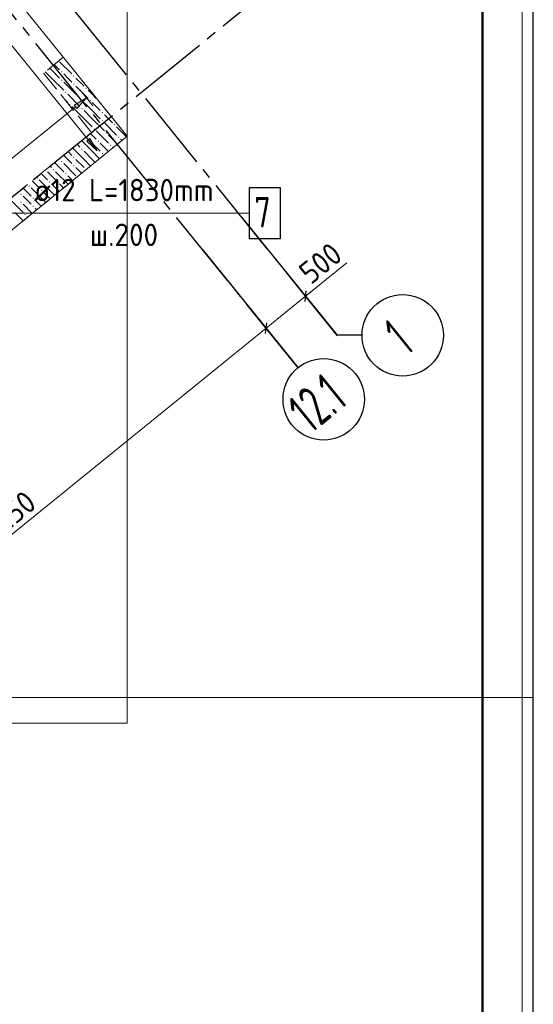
# Model space of a CAD drawing. Header units: millimetres. Extents: x 0 to 59400, y 0 to 42000.
# Tile 28 of 34: x 54347 to 59400, y 16519 to 26193. Entities that reach past the tile are written whole.
import ezdxf

# ---------------------------------------------------------------- set-up
doc = ezdxf.new("R2010")
doc.units = ezdxf.units.MM
doc.linetypes.add('______2', pattern=[270, 200, -70])
doc.linetypes.add('______5', pattern=[1100, 800, -100, 100, -100])
for name, color, linetype, lineweight in [('Standard', 7, 'Continuous', 25), ('ЖБ Перекрытие верхний уровень', 7, 'Continuous', 18), ('Обрамление П-обр. равн.', 7, 'Continuous', 25), ('Обрамление П-обр. равн.неравн.', 7, 'Continuous', 25), ('Позиционная метка номер позиции', 7, 'Continuous', 13), ('Размерная линия_ общее', 7, 'Continuous', 13)]:
    doc.layers.add(name, color=color, linetype=linetype, lineweight=lineweight)
doc.layers.add('ЖБ Стена верхний уровень', color=7, linetype='______2', lineweight=13, true_color=0x656565)
doc.layers.add('Оси', color=7, linetype='______5', lineweight=13, true_color=0x656565)
doc.styles.add('ISOCPEUR', font='txt')

msp = doc.modelspace()

# ---------------------------------------------------------------- hatches: boundary and pattern name
at = {"layer": 'ЖБ Стена верхний уровень', "linetype": 'Continuous', "lineweight": 18, "transparency": 33554687}
for points in [[(54754.1, 25679.6), (54760.6, 25686.1), (54767.1, 25679.6), (54760.6, 25673.1)], [(54874.1, 25639.6), (54880.6, 25646.1), (54887.1, 25639.6), (54880.6, 25633.1)], [(54754.1, 25599.6), (54760.6, 25606.1), (54767.1, 25599.6), (54760.6, 25593.1)], [(54874.1, 25559.6), (54880.6, 25566.1), (54887.1, 25559.6), (54880.6, 25553.1)], [(54794.1, 25479.6), (54800.6, 25486.1), (54807.1, 25479.6), (54800.6, 25473.1)], [(54914.1, 25439.6), (54920.6, 25446.1), (54927.1, 25439.6), (54920.6, 25433.1)], [(54994.1, 25519.6), (55000.6, 25526.1), (55007.1, 25519.6), (55000.6, 25513.1)], [(54834.1, 25359.6), (54840.6, 25366.1), (54847.1, 25359.6), (54840.6, 25353.1)], [(55034.1, 25399.6), (55040.6, 25406.1), (55047.1, 25399.6), (55040.6, 25393.1)], [(55114.1, 25399.6), (55117.5, 25403), (55123.4, 25395.9), (55120.6, 25393.1)], [(54954.1, 25319.6), (54960.6, 25326.1), (54967.1, 25319.6), (54960.6, 25313.1)], [(55154.1, 25279.6), (55160.6, 25286.1), (55167.1, 25279.6), (55160.6, 25273.1)], [(55154.1, 25199.6), (55160.6, 25206.1), (55167.1, 25199.6), (55160.6, 25193.1)], [(55274.1, 25159.6), (55280.6, 25166.1), (55287.1, 25159.6), (55280.6, 25153.1)], [(55074.1, 25119.6), (55080.6, 25126.1), (55087.1, 25119.6), (55080.6, 25113.1)], [(55194.1, 25079.6), (55200.6, 25086.1), (55207.1, 25079.6), (55200.6, 25073.1)], [(55034.1, 24999.6), (55040.6, 25006.1), (55047.1, 24999.6), (55040.6, 24993.1)], [(55114.1, 24999.6), (55118.8, 25004.3), (55124.6, 24997.1), (55120.6, 24993.1)], [(55118.8, 25004.3), (55120.6, 25006.1), (55127.1, 24999.6), (55124.6, 24997.1)], [(55234.1, 24959.6), (55240.6, 24966.1), (55247.1, 24959.6), (55240.6, 24953.1)], [(55314.1, 25039.6), (55320.6, 25046.1), (55327.1, 25039.6), (55320.6, 25033.1)], [(54954.1, 24919.6), (54960.6, 24926.1), (54967.1, 24919.6), (54960.6, 24913.1)], [(55154.1, 24879.6), (55160.6, 24886.1), (55167.1, 24879.6), (55160.6, 24873.1)], [(54754.1, 24799.6), (54760.6, 24806.1), (54767.1, 24799.6), (54760.6, 24793.1)], [(54874.1, 24839.6), (54880.6, 24846.1), (54887.1, 24839.6), (54880.6, 24833.1)], [(54874.1, 24759.6), (54880.6, 24766.1), (54887.1, 24759.6), (54880.6, 24753.1)], [(54605.8, 24720.9), (54607.1, 24719.6), (54600.6, 24713.1), (54598.6, 24715.1)], [(54674.1, 24719.6), (54680.6, 24726.1), (54687.1, 24719.6), (54680.6, 24713.1)], [(54794.1, 24679.6), (54800.6, 24686.1), (54807.1, 24679.6), (54800.6, 24673.1)], [(54994.1, 24719.6), (55000.6, 24726.1), (55004.5, 24722.1), (54997.3, 24716.3)], [(54514.1, 24639.6), (54520.6, 24646.1), (54527.1, 24639.6), (54520.6, 24633.1)], [(54634.1, 24599.6), (54640.6, 24606.1), (54647.1, 24599.6), (54640.6, 24593.1)], [(54714.1, 24599.6), (54720.6, 24606.1), (54727.1, 24599.6), (54720.6, 24593.1)], [(54354.1, 24479.6), (54360.6, 24486.1), (54367.1, 24479.6), (54360.6, 24473.1)], [(54434.1, 24559.6), (54440.6, 24566.1), (54447.1, 24559.6), (54440.6, 24553.1)], [(54554.1, 24519.6), (54560.6, 24526.1), (54567.1, 24519.6), (54560.6, 24513.1)], [(54354.1, 24399.6), (54360.6, 24406.1), (54367.1, 24399.6), (54360.6, 24393.1)], [(54474.1, 24439.6), (54480.6, 24446.1), (54487.1, 24439.6), (54480.6, 24433.1)], [(54394.1, 24279.6), (54400.6, 24286.1), (54407.1, 24279.6), (54400.6, 24273.1)], [(54474.1, 24359.6), (54480.6, 24366.1), (54487.1, 24359.6), (54480.6, 24353.1)]]:
    msp.add_hatch(color=7, dxfattribs=at).paths.add_polyline_path(points, flags=16)
at = {"layer": 'Обрамление П-обр. равн.', "linetype": 'Continuous', "lineweight": 13, "transparency": 33554687}
msp.add_hatch(color=7, dxfattribs=at).paths.add_polyline_path([(55038.5, 25026), (55111.2, 24904.7), (55007.4, 25000.8)], flags=16)
at = {"layer": 'Обрамление П-обр. равн.неравн.', "linetype": 'Continuous', "lineweight": 13, "transparency": 33554687}
msp.add_hatch(color=7, dxfattribs=at).paths.add_polyline_path([(54908, 25320.7), (55004.2, 25424.3), (54882.8, 25351.8)])

# ---------------------------------------------------------------- linework, layer by layer
at = {"layer": 'Standard', "color": 7, "linetype": 'Continuous', "lineweight": 35, "transparency": 33554687}
for p, q in [((58900, 39900), (58900, 20500)), ((58900, 39500), (58900, 20100))]:
    msp.add_line(p, q, dxfattribs=at)
at = {"layer": 'Standard', "color": 7, "linetype": 'Continuous', "lineweight": 50, "transparency": 33554687}
msp.add_line((58900, 39400), (58900, 23200), dxfattribs=at)
at = {"layer": 'Standard', "color": 7, "linetype": 'Continuous', "lineweight": 25, "transparency": 33554687}
msp.add_lwpolyline([(0, 0), (59400, 0), (59400, 42000), (0, 42000), (0, 0)], close=True, dxfattribs=at)
at = {"layer": 'Standard', "color": 7, "linetype": 'Continuous', "lineweight": 13, "transparency": 33554687}
for points in [[(59400, 42000), (0, 42000), (0, 19532), (59400, 19532), (59400, 42000)], [(6812.7, 19282), (55405.8, 19282), (55405.8, 38032), (6812.7, 38032), (6812.7, 19282)], [(6812.7, 19532), (55406.2, 19532), (55406.2, 38032), (6812.7, 38032), (6812.7, 19532)]]:
    msp.add_lwpolyline(points, dxfattribs=at)
at = {"layer": 'Standard', "color": 7, "linetype": 'Continuous', "lineweight": 50, "transparency": 33554687}
msp.add_lwpolyline([(2000, 41500), (58900, 41500), (58900, 500), (2000, 500), (2000, 41500)], close=True, dxfattribs=at)
at = {"layer": 'Standard', "color": 7, "linetype": 'Continuous', "lineweight": 18, "transparency": 33554687}
msp.add_lwpolyline([(59290.8, 41017.4), (2390.8, 41017.4), (2390.8, 5517.4), (59290.8, 5517.4), (59290.8, 41017.4)], dxfattribs=at)
at = {"layer": 'ЖБ Перекрытие верхний уровень', "color": 7, "linetype": 'Continuous', "lineweight": 18, "transparency": 33554687}
for p, q in [((55406.2, 25047.1), (46406.9, 36160.3)), ((52394.4, 22608.4), (55406.2, 25047.1))]:
    msp.add_line(p, q, dxfattribs=at)
at = {"layer": 'ЖБ Стена верхний уровень', "color": 251, "linetype": '______2', "lineweight": 13, "true_color": 0x656565, "transparency": 33554687}
for p, q in [((54776.5, 25824.2), (54582.2, 25666.9)), ((55248.5, 25241.4), (54776.5, 25824.2)), ((54582.2, 25666.9), (55054.2, 25084)), ((55405.8, 25047.1), (55248.5, 25241.4)), ((55054.2, 25084), (52431.3, 22960.1)), ((55211.5, 24889.7), (55405.8, 25047.1)), ((52588.7, 22765.8), (55211.5, 24889.7))]:
    msp.add_line(p, q, dxfattribs=at)
at = {"layer": 'ЖБ Стена верхний уровень', "color": 9, "linetype": 'Continuous', "lineweight": 18, "true_color": 0xc7c7c7, "transparency": 33554687}
for p, q in [((54687.8, 25752.4), (54740.6, 25699.6)), ((54740.6, 25779.6), (54860.6, 25659.6)), ((54776.2, 25824), (54778.8, 25821.3)), ((54599.4, 25680.8), (54660.6, 25619.6)), ((54660.6, 25699.6), (54643.6, 25716.6)), ((54660.6, 25699.6), (54740.6, 25619.6)), ((54820.6, 25619.6), (54780.6, 25659.6)), ((54660.6, 25619.6), (54780.6, 25499.6)), ((54780.6, 25579.6), (54900.6, 25459.6)), ((54860.6, 25579.6), (54820.6, 25619.6)), ((54900.6, 25619.6), (54980.6, 25539.6)), ((54900.6, 25539.6), (55020.6, 25419.6)), ((54820.6, 25459.6), (54940.6, 25339.6)), ((55060.6, 25459.6), (55020.6, 25499.6)), ((55100.6, 25419.6), (55060.6, 25459.6)), ((54790.5, 25409.6), (54820.6, 25379.6)), ((55060.6, 25299.6), (54940.6, 25419.6)), ((55060.6, 25379.6), (55140.6, 25299.6)), ((54980.6, 25219.6), (54860.6, 25339.6)), ((54980.6, 25299.6), (55060.6, 25219.6)), ((55060.6, 25299.6), (55140.6, 25219.6)), ((55220.6, 25219.6), (55180.6, 25259.6)), ((54980.6, 25219.6), (55060.6, 25139.6)), ((55060.6, 25219.6), (55180.6, 25099.6)), ((55180.6, 25179.6), (55300.6, 25059.6)), ((55260.6, 25179.6), (55220.6, 25219.6)), ((55060.6, 25059.6), (55044.2, 25075.9)), ((55100.6, 25019.6), (55060.6, 25059.6)), ((55100.6, 25099.6), (55220.6, 24979.6)), ((55220.6, 25059.6), (55310.4, 24969.8)), ((55300.6, 25139.6), (55398.8, 25041.4)), ((54911.6, 24968.5), (54940.6, 24939.6)), ((55060.6, 24899.6), (54955.8, 25004.3)), ((55000, 25040.1), (55020.6, 25019.6)), ((55060.6, 24979.6), (55140.6, 24899.6)), ((55140.6, 24979.6), (55222, 24898.2)), ((55354.6, 25005.6), (55340.6, 25019.6)), ((54823.2, 24897), (54860.6, 24859.6)), ((54980.6, 24819.6), (54867.4, 24932.8)), ((54980.6, 24899.6), (55060.6, 24819.6)), ((55060.6, 24899.6), (55133.5, 24826.6)), ((55266.2, 24934), (55260.6, 24939.6)), ((54690.6, 24789.6), (54780.6, 24699.6)), ((54734.8, 24825.4), (54740.6, 24819.6)), ((54820.6, 24819.6), (54780.6, 24859.6)), ((54780.6, 24779.6), (54900.6, 24659.6)), ((54860.6, 24779.6), (54820.6, 24819.6)), ((54900.6, 24819.6), (54980.6, 24739.6)), ((54980.6, 24819.6), (55045.1, 24755)), ((55060.6, 24819.6), (55089.3, 24790.8)), ((54558, 24682.2), (54620.6, 24619.6)), ((54660.6, 24659.6), (54620.6, 24699.6)), ((54646.4, 24753.8), (54660.6, 24739.6)), ((54700.6, 24699.6), (54820.6, 24579.6)), ((54900.6, 24739.6), (54956.7, 24683.4)), ((54469.6, 24610.6), (54540.6, 24539.6)), ((54660.6, 24499.6), (54540.6, 24619.6)), ((54700.6, 24619.6), (54660.6, 24659.6)), ((54660.6, 24579.6), (54735.7, 24504.4)), ((54740.6, 24579.6), (54779.9, 24540.2)), ((54820.6, 24659.6), (54868.3, 24611.8)), ((54381.1, 24539), (54460.6, 24459.6)), ((54580.6, 24419.6), (54460.6, 24539.6)), ((54580.6, 24499.6), (54647.3, 24432.8)), ((54660.6, 24499.6), (54691.5, 24468.6)), ((54260.6, 24419.6), (54380.6, 24299.6)), ((54420.6, 24419.6), (54380.6, 24459.6)), ((54380.6, 24379.6), (54470.5, 24289.7)), ((54460.6, 24379.6), (54420.6, 24419.6)), ((54500.6, 24419.6), (54558.9, 24361.2)), ((54580.6, 24419.6), (54603.1, 24397)), ((54300.6, 24299.6), (54382.1, 24218.1)), ((54500.6, 24339.6), (54514.7, 24325.5)), ((54420.6, 24259.6), (54426.3, 24253.9))]:
    msp.add_line(p, q, dxfattribs=at)
at = {"layer": 'Обрамление П-обр. равн.', "color": 251, "linetype": 'Continuous', "lineweight": 13, "true_color": 0x494949, "transparency": 33554687}
for p, q in [((55007.4, 25000.8), (55038.5, 25026)), ((55111.2, 24904.7), (55007.4, 25000.8)), ((55022.9, 25013.4), (55016.6, 25021.2)), ((55038.5, 25026), (55111.2, 24904.7)), ((55111.2, 24904.7), (55111.2, 24904.7)), ((55111.2, 24904.7), (55111.2, 24904.7)), ((55111.2, 24904.7), (55111.2, 24904.7))]:
    msp.add_line(p, q, dxfattribs=at)
msp.add_lwpolyline([(55111.2, 24904.7), (52047.9, 28677.7), (51604.5, 28318.7), (51107, 28933), (51550.4, 29292), (49763.1, 31499.1), (49319.8, 31140.1), (48778.6, 31808.5), (49221.9, 32167.5), (46184.2, 35909.2)], dxfattribs=at)
at = {"layer": 'Обрамление П-обр. равн.неравн.', "color": 251, "linetype": 'Continuous', "lineweight": 13, "true_color": 0x494949, "transparency": 33554687}
for p, q in [((55004.2, 25424.3), (54941.3, 25502)), ((55004.2, 25424.3), (54882.8, 25351.8)), ((54882.8, 25351.8), (54908, 25320.7)), ((54908, 25320.7), (55004.2, 25424.3)), ((55004.2, 25424.3), (55067.1, 25346.6)), ((55004.2, 25424.3), (55004.2, 25424.3)), ((52470.6, 23372.9), (54895.4, 25336.2))]:
    msp.add_line(p, q, dxfattribs=at)
at = {"layer": 'Обрамление П-обр. равн.неравн.', "color": 7, "linetype": 'Continuous', "lineweight": 25, "transparency": 33554687}
msp.add_lwpolyline([(56604.2, 24041.6), (56914.3, 24041.6), (56914.3, 24541.6), (56604.2, 24541.6), (56604.2, 24041.6)], dxfattribs=at)
at = {"layer": 'Оси', "color": 8, "linetype": '______5', "lineweight": -3, "transparency": 33554687}
for p, q in [((57474.8, 23088), (46096.7, 37138.8)), ((57086.2, 22773.3), (45708.1, 36824.1)), ((47799.5, 19209.3), (57886.9, 27377.9))]:
    msp.add_line(p, q, dxfattribs=at)
at = {"layer": 'Оси', "color": 7, "linetype": 'Continuous', "lineweight": 25, "transparency": 33554687}
for p, q in [((56530.8, 24253.7), (57471.7, 23091.8)), ((56142.2, 23939), (57086.2, 22773.3)), ((57715.1, 23091.8), (57471.7, 23091.8))]:
    msp.add_line(p, q, dxfattribs=at)
at = {"layer": 'Оси', "color": 7, "linetype": 'Continuous', "lineweight": 13, "transparency": 33554687}
msp.add_line((57160.1, 23476.6), (57564.2, 23803.8), dxfattribs=at)
at = {"layer": 'Оси', "color": 7, "linetype": 'Continuous', "lineweight": 25, "transparency": 33554687}
for centre in [(58115.1, 23091.8), (57337.9, 22462.5)]:
    msp.add_circle(centre, 400, dxfattribs=at)
at = {"layer": 'Позиционная метка номер позиции', "color": 7, "linetype": 'Continuous', "lineweight": 13, "transparency": 33554687}
msp.add_line((53605.3, 24291.6), (56604.2, 24291.6), dxfattribs=at)
at = {"layer": 'Размерная линия_ общее', "color": 253, "linetype": 'Continuous', "lineweight": -3, "true_color": 0xa0a0a0, "transparency": 33554687}
for p, q in [((57160.1, 23476.6), (57081.4, 23573.7)), ((57160.1, 23476.6), (57238.8, 23379.4)), ((57160.1, 23476.6), (57345.8, 23247.2)), ((56771.5, 23161.9), (56692.9, 23259)), ((56771.5, 23161.9), (56850.2, 23064.8)), ((56771.5, 23161.9), (56960.3, 22928.8))]:
    msp.add_line(p, q, dxfattribs=at)
at = {"layer": 'Размерная линия_ общее', "color": 7, "linetype": 'Continuous', "lineweight": 25, "transparency": 33554687}
for p, q in [((57154.6, 23423.8), (57165.6, 23529.3)), ((56766, 23109.2), (56777.1, 23214.6))]:
    msp.add_line(p, q, dxfattribs=at)
at = {"layer": 'Размерная линия_ общее', "color": 7, "linetype": 'Continuous', "lineweight": 13, "transparency": 33554687}
for p, q in [((57160.1, 23476.6), (57218.4, 23523.8)), ((56771.5, 23161.9), (57160.1, 23476.6)), ((51914.4, 19228.6), (56771.5, 23161.9))]:
    msp.add_line(p, q, dxfattribs=at)

# ---------------------------------------------------------------- texts
at = {"layer": 'Обрамление П-обр. равн.неравн.', "color": 7, "linetype": 'Continuous', "lineweight": 13, "transparency": 33554687, "attachment_point": 7, "style": 'ISOCPEUR'}
for s, insert, char_height, width in [('\\W0.94;ø12 L=1830mm ', (54487.2, 24409), 220, 2104.383), ('\\W0.78;7', (56654.3, 24151.6), 300, 326.407), ('\\W0.95;ш.200 ', (55037.3, 23969), 220, 962.129)]:
    msp.add_mtext(s, dxfattribs=dict(at, insert=insert, char_height=char_height, width=width))
at = {"layer": 'Оси', "color": 7, "linetype": 'Continuous', "lineweight": 35, "transparency": 33554687, "char_height": 400, "attachment_point": 7, "rotation": 39, "style": 'ISOCPEUR'}
for s, insert, width in [('\\W0.56;1', (58154.8, 22883.8), 311.117), ('\\W0.62;12.1', (57206.7, 22116), 762.728)]:
    msp.add_mtext(s, dxfattribs=dict(at, insert=insert, width=width))
at = {"layer": 'Размерная линия_ общее', "color": 7, "linetype": 'Continuous', "lineweight": 25, "transparency": 33554687, "char_height": 220, "attachment_point": 7, "rotation": 39, "style": 'ISOCPEUR'}
for s, insert, width in [('\\W0.91;500', (57212.2, 23583.1), 561.984), ('\\W0.93;6250', (54080.7, 21047.2), 718.093)]:
    msp.add_mtext(s, dxfattribs=dict(at, insert=insert, width=width))

doc.saveas('drawing.dxf')
